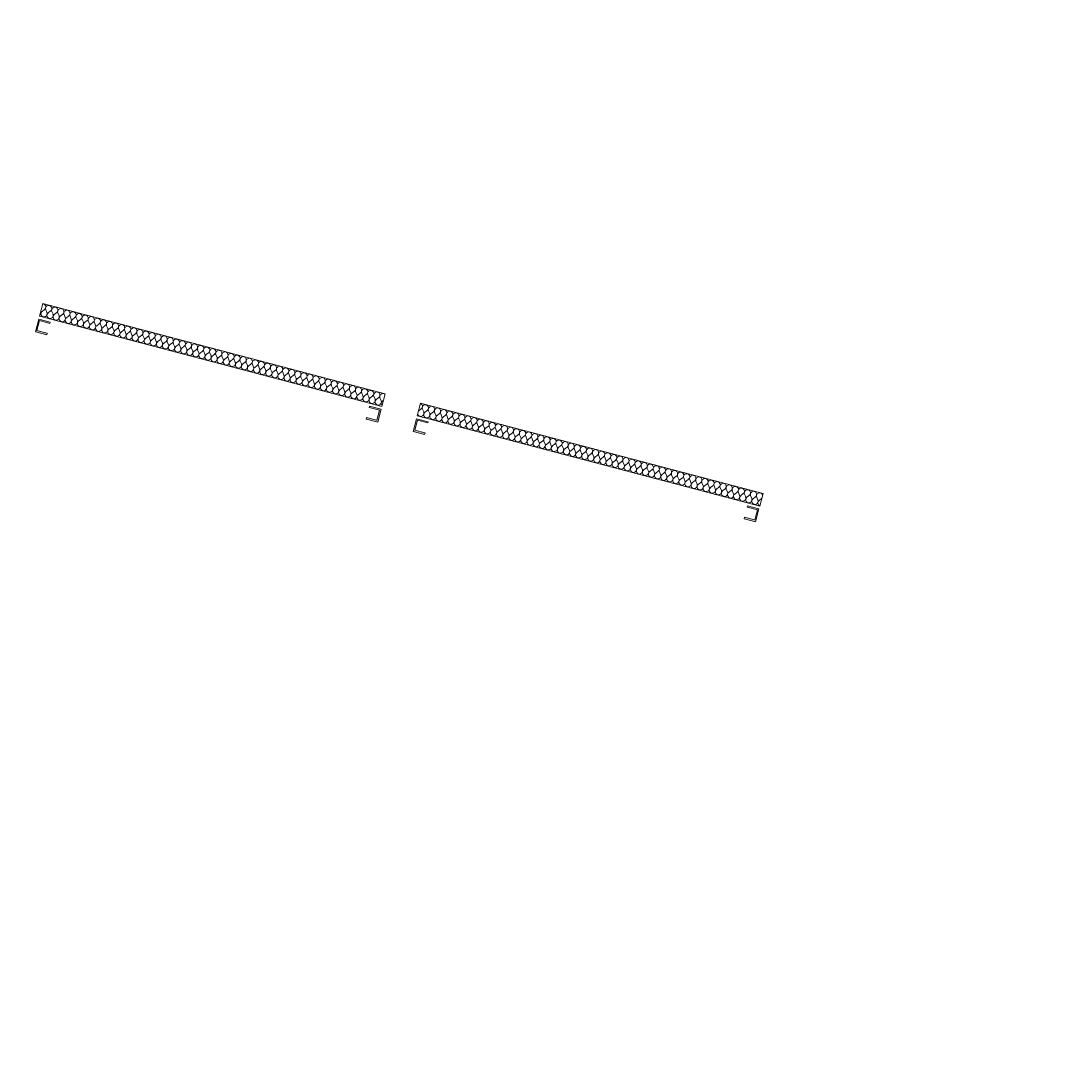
# Model space of a CAD drawing. Header units: millimetres. Extents: x -204291438 to 18864955, y -774833820 to 295284.
# Tile 4 of 87: x 37979 to 52300, y -68565 to -54305. Entities that reach past the tile are written whole.
import ezdxf

# ---------------------------------------------------------------- set-up
doc = ezdxf.new("R2010")
doc.units = ezdxf.units.MM
doc.header["$MEASUREMENT"] = 0
for name, color, linetype in [('213-A Wymiarowanie wewnętrzne', 7, 'Continuous'), ('215-A Wymiarowanie wewnętrzne 1_50', 7, 'Continuous'), ('231-A Ściany zewnętrzne', 7, 'Continuous')]:
    doc.layers.add(name, color=color, linetype=linetype)
doc.styles.add('STYL_AUTOMATYCZNY_4', font='arial.ttf')
doc.dimstyles.new('STYL_AUTOMATYCZNY__3', dxfattribs={"dimtxt": 64.999998, "dimasz": 47.5, "dimexe": 0.18, "dimexo": 0.0625, "dimgap": 0, "dimtad": 1, "dimdec": 1, "dimlfac": 0.1, "dimzin": 0, "dimdsep": 46, "dimtxsty": 'STYL_AUTOMATYCZNY_4', "dimblk": 'ARROWHEAD_11', "dimblk1": 'ARROWHEAD_11', "dimblk2": 'ARROWHEAD_11', "dimcen": 0.09, "dimclrd": 30, "dimclre": 30, "dimclrt": 30, "dimazin": 0, "dimtfac": 1, "dimtdec": 4, "dimtmove": 0, "dimatfit": 3, "dimfxl": 0, "dimtolj": 1, "dimtzin": 0, "dimarcsym": 0})

# ---------------------------------------------------------------- blocks, each defined once
blk = doc.blocks.new('*X2982')
at = {"layer": '231-A Ściany zewnętrzne', "color": 7, "linetype": 'Continuous', "lineweight": 0}
for p, q in [((38249, -58263), (38249, -58262)), ((38266, -58267), (38299, -58240)), ((38332, -58284), (38316, -58245)), ((38349, -58289), (38382, -58262)), ((38415, -58306), (38399, -58267)), ((38432, -58311), (38465, -58284)), ((38498, -58328), (38482, -58289)), ((38514, -58333), (38548, -58306)), ((38581, -58350), (38565, -58310)), ((38597, -58354), (38631, -58328)), ((38664, -58372), (38648, -58332)), ((38680, -58376), (38714, -58350)), ((38747, -58394), (38730, -58354)), ((38763, -58398), (38797, -58372)), ((38829, -58416), (38813, -58376)), ((38846, -58420), (38880, -58393)), ((38912, -58438), (38896, -58398)), ((38929, -58442), (38962, -58415)), ((38995, -58459), (38979, -58420)), ((39012, -58464), (39045, -58437)), ((39078, -58481), (39062, -58442)), ((39095, -58486), (39128, -58459)), ((39161, -58503), (39145, -58463)), ((39177, -58508), (39211, -58481)), ((39244, -58525), (39228, -58485)), ((39260, -58529), (39294, -58503)), ((39327, -58547), (39311, -58507)), ((39343, -58551), (39377, -58525)), ((39410, -58569), (39393, -58529)), ((39426, -58573), (39460, -58547)), ((39492, -58591), (39476, -58551)), ((39509, -58595), (39543, -58568)), ((39575, -58613), (39559, -58573)), ((39592, -58617), (39625, -58590)), ((39658, -58634), (39642, -58595)), ((39675, -58639), (39708, -58612)), ((39741, -58656), (39725, -58617)), ((39758, -58661), (39791, -58634)), ((39824, -58678), (39808, -58638)), ((39841, -58683), (39874, -58656)), ((39907, -58700), (39891, -58660)), ((39923, -58704), (39957, -58678)), ((39990, -58722), (39974, -58682)), ((40006, -58726), (40040, -58700)), ((40073, -58744), (40056, -58704)), ((40089, -58748), (40123, -58722)), ((40155, -58766), (40139, -58726)), ((40172, -58770), (40206, -58743)), ((40238, -58787), (40222, -58748)), ((40255, -58792), (40289, -58765)), ((40321, -58809), (40305, -58770)), ((40338, -58814), (40371, -58787)), ((40404, -58831), (40388, -58792)), ((40421, -58836), (40454, -58809)), ((40487, -58853), (40471, -58813)), ((40504, -58857), (40537, -58831)), ((40570, -58875), (40554, -58835)), ((40586, -58879), (40620, -58853)), ((40653, -58897), (40637, -58857)), ((40669, -58901), (40703, -58875)), ((40736, -58919), (40719, -58879)), ((40752, -58923), (40786, -58896)), ((40818, -58941), (40802, -58901)), ((40835, -58945), (40869, -58918)), ((40901, -58962), (40885, -58923)), ((40918, -58967), (40952, -58940)), ((40984, -58984), (40968, -58945)), ((41001, -58989), (41034, -58962)), ((41067, -59006), (41051, -58966)), ((41084, -59011), (41117, -58984)), ((41150, -59028), (41134, -58988)), ((41167, -59032), (41200, -59006)), ((41233, -59050), (41217, -59010)), ((41249, -59054), (41283, -59028)), ((41316, -59072), (41300, -59032)), ((41332, -59076), (41366, -59050)), ((41399, -59094), (41382, -59054)), ((41415, -59098), (41449, -59071)), ((41481, -59116), (41465, -59076)), ((41498, -59120), (41532, -59093)), ((41564, -59137), (41548, -59098)), ((41581, -59142), (41615, -59115)), ((41647, -59159), (41631, -59120)), ((41664, -59164), (41697, -59137)), ((41730, -59181), (41714, -59141)), ((41747, -59186), (41780, -59159)), ((41813, -59203), (41797, -59163)), ((41830, -59207), (41863, -59181)), ((41896, -59225), (41880, -59185)), ((41912, -59229), (41946, -59203)), ((41979, -59247), (41963, -59207)), ((41995, -59251), (42029, -59225)), ((42062, -59269), (42046, -59229)), ((42078, -59273), (42112, -59246)), ((42145, -59290), (42128, -59251)), ((42161, -59295), (42195, -59268)), ((42227, -59312), (42211, -59273)), ((42244, -59317), (42278, -59290)), ((42310, -59334), (42294, -59295)), ((42327, -59339), (42360, -59312)), ((42393, -59356), (42377, -59316)), ((42410, -59360), (42443, -59334)), ((42476, -59378), (42460, -59338)), ((42493, -59382), (42526, -59356)), ((42559, -59400), (42543, -59360)), ((42575, -59404), (42609, -59378)), ((42642, -59422), (42626, -59382)), ((42658, -59426), (42692, -59399)), ((42725, -59444), (42709, -59404)), ((42741, -59448), (42775, -59421)), ((42808, -59465), (42791, -59426)), ((42824, -59470), (42858, -59443)), ((42890, -59487), (42874, -59448)), ((42907, -59492), (42923, -59479))]:
    blk.add_line(p, q, dxfattribs=at)
for centre, start, end in [((38210, -58279), 307.78, 22.0879), ((38292, -58301), 128.3481, 22.0879), ((38273, -58207), 75.218, 87.1054), ((38273, -58207), 308.3481, 75.218), ((38356, -58229), 75.218, 202.0879), ((38356, -58229), 308.3481, 75.218), ((38439, -58251), 75.218, 202.0879), ((38439, -58251), 308.3481, 75.218), ((38521, -58272), 75.218, 202.0879), ((38521, -58272), 308.3481, 75.218), ((38604, -58294), 75.218, 202.0879), ((38604, -58294), 308.3481, 75.218), ((38687, -58316), 75.218, 202.0879), ((38687, -58316), 308.3481, 75.218), ((38375, -58322), 128.3481, 22.0879), ((38458, -58344), 128.3481, 22.0879), ((38541, -58366), 128.3481, 22.0879), ((38624, -58388), 128.3481, 22.0879), ((38707, -58410), 128.3481, 22.0879), ((38770, -58338), 75.218, 202.0879), ((38790, -58432), 128.3481, 22.0879), ((38770, -58338), 308.3481, 75.218), ((38853, -58360), 75.218, 202.0879), ((38873, -58454), 128.3481, 22.0879), ((38853, -58360), 308.3481, 75.218), ((38936, -58382), 75.218, 202.0879), ((38936, -58382), 308.3481, 75.218), ((39019, -58404), 75.218, 202.0879), ((39019, -58404), 308.3481, 75.218), ((39102, -58425), 75.218, 202.0879), ((39102, -58425), 308.3481, 75.218), ((39185, -58447), 75.218, 202.0879), ((39185, -58447), 308.3481, 75.218), ((39267, -58469), 75.218, 202.0879), ((39267, -58469), 308.3481, 75.218), ((38955, -58476), 128.3481, 22.0879), ((39038, -58497), 128.3481, 22.0879), ((39121, -58519), 128.3481, 22.0879), ((39204, -58541), 128.3481, 22.0879), ((39287, -58563), 128.3481, 22.0879), ((39350, -58491), 75.218, 202.0879), ((39370, -58585), 128.3481, 22.0879), ((39350, -58491), 308.3481, 75.218), ((39433, -58513), 75.218, 202.0879), ((39453, -58607), 128.3481, 22.0879), ((39433, -58513), 308.3481, 75.218), ((39516, -58535), 75.218, 202.0879), ((39516, -58535), 308.3481, 75.218), ((39599, -58557), 75.218, 202.0879), ((39599, -58557), 308.3481, 75.218), ((39682, -58579), 75.218, 202.0879), ((39682, -58579), 308.3481, 75.218), ((39765, -58600), 75.218, 202.0879), ((39765, -58600), 308.3481, 75.218), ((39536, -58629), 128.3481, 22.0879), ((39618, -58651), 128.3481, 22.0879), ((39701, -58672), 128.3481, 22.0879), ((39784, -58694), 128.3481, 22.0879), ((39848, -58622), 75.218, 202.0879), ((39867, -58716), 128.3481, 22.0879), ((39848, -58622), 308.3481, 75.218), ((39930, -58644), 75.218, 202.0879), ((39950, -58738), 128.3481, 22.0879), ((39930, -58644), 308.3481, 75.218), ((40013, -58666), 75.218, 202.0879), ((40013, -58666), 308.3481, 75.218), ((40096, -58688), 75.218, 202.0879), ((40096, -58688), 308.3481, 75.218), ((40179, -58710), 75.218, 202.0879), ((40179, -58710), 308.3481, 75.218), ((40262, -58732), 75.218, 202.0879), ((40262, -58732), 308.3481, 75.218), ((40345, -58754), 75.218, 202.0879), ((40345, -58754), 308.3481, 75.218), ((40033, -58760), 128.3481, 22.0879), ((40116, -58782), 128.3481, 22.0879), ((40199, -58804), 128.3481, 22.0879), ((40281, -58825), 128.3481, 22.0879), ((40364, -58847), 128.3481, 22.0879), ((40428, -58775), 75.218, 202.0879), ((40447, -58869), 128.3481, 22.0879), ((40428, -58775), 308.3481, 75.218), ((40511, -58797), 75.218, 202.0879), ((40530, -58891), 128.3481, 22.0879), ((40511, -58797), 308.3481, 75.218), ((40593, -58819), 75.218, 202.0879), ((40593, -58819), 308.3481, 75.218), ((40676, -58841), 75.218, 202.0879), ((40676, -58841), 308.3481, 75.218), ((40759, -58863), 75.218, 202.0879), ((40759, -58863), 308.3481, 75.218), ((40842, -58885), 75.218, 202.0879), ((40842, -58885), 308.3481, 75.218), ((40613, -58913), 128.3481, 22.0879), ((40696, -58935), 128.3481, 22.0879), ((40779, -58957), 128.3481, 22.0879), ((40862, -58979), 128.3481, 22.0879), ((40925, -58907), 75.218, 202.0879), ((40945, -59000), 128.3481, 22.0879), ((40925, -58907), 308.3481, 75.218), ((41008, -58928), 75.218, 202.0879), ((41027, -59022), 128.3481, 22.0879), ((41008, -58928), 308.3481, 75.218), ((41091, -58950), 75.218, 202.0879), ((41091, -58950), 308.3481, 75.218), ((41174, -58972), 75.218, 202.0879), ((41174, -58972), 308.3481, 75.218), ((41256, -58994), 75.218, 202.0879), ((41256, -58994), 308.3481, 75.218), ((41339, -59016), 75.218, 202.0879), ((41339, -59016), 308.3481, 75.218), ((41422, -59038), 75.218, 202.0879), ((41422, -59038), 308.3481, 75.218), ((41110, -59044), 128.3481, 22.0879), ((41193, -59066), 128.3481, 22.0879), ((41276, -59088), 128.3481, 22.0879), ((41359, -59110), 128.3481, 22.0879), ((41442, -59132), 128.3481, 22.0879), ((41505, -59060), 75.218, 202.0879), ((41525, -59154), 128.3481, 22.0879), ((41505, -59060), 308.3481, 75.218), ((41588, -59082), 75.218, 202.0879), ((41608, -59175), 128.3481, 22.0879), ((41588, -59082), 308.3481, 75.218), ((41671, -59103), 75.218, 202.0879), ((41671, -59103), 308.3481, 75.218), ((41754, -59125), 75.218, 202.0879), ((41754, -59125), 308.3481, 75.218), ((41837, -59147), 75.218, 202.0879), ((41837, -59147), 308.3481, 75.218), ((41919, -59169), 75.218, 202.0879), ((41919, -59169), 308.3481, 75.218), ((41690, -59197), 128.3481, 22.0879), ((41773, -59219), 128.3481, 22.0879), ((41856, -59241), 128.3481, 22.0879), ((41939, -59263), 128.3481, 22.0879), ((42002, -59191), 75.218, 202.0879), ((42022, -59285), 128.3481, 22.0879), ((42002, -59191), 308.3481, 75.218), ((42085, -59213), 75.218, 202.0879), ((42105, -59307), 128.3481, 22.0879), ((42085, -59213), 308.3481, 75.218), ((42168, -59235), 75.218, 202.0879), ((42168, -59235), 308.3481, 75.218), ((42251, -59257), 75.218, 202.0879), ((42251, -59257), 308.3481, 75.218), ((42334, -59278), 75.218, 202.0879), ((42334, -59278), 308.3481, 75.218), ((42417, -59300), 75.218, 202.0879), ((42417, -59300), 308.3481, 75.218), ((42500, -59322), 75.218, 202.0879), ((42500, -59322), 308.3481, 75.218), ((42188, -59328), 128.3481, 22.0879), ((42271, -59350), 128.3481, 22.0879), ((42353, -59372), 128.3481, 22.0879), ((42436, -59394), 128.3481, 22.0879), ((42519, -59416), 128.3481, 22.0879), ((42582, -59344), 75.218, 202.0879), ((42602, -59438), 128.3481, 22.0879), ((42582, -59344), 308.3481, 75.218), ((42665, -59366), 75.218, 202.0879), ((42685, -59460), 128.3481, 22.0879), ((42665, -59366), 308.3481, 75.218), ((42748, -59388), 75.218, 202.0879), ((42748, -59388), 308.3481, 75.218), ((42831, -59410), 75.218, 202.0879), ((42831, -59410), 308.3481, 75.218), ((42914, -59431), 75.218, 202.0879), ((42914, -59431), 45.6135, 75.218), ((42768, -59482), 128.3481, 22.0879), ((42851, -59503), 128.3481, 22.0879), ((42934, -59525), 128.3481, 224.821)]:
    blk.add_arc(centre, 42.9, start, end, dxfattribs=at)
blk = doc.blocks.new('Ściana_617_3', base_point=(38276, -58159))
at = {"layer": '231-A Ściany zewnętrzne', "color": 7, "linetype": 'Continuous', "lineweight": 0, "flags": 128}
for points in [[(38230, -58333), (38276, -58159)], [(42947, -59391), (38276, -58159)], [(38230, -58333), (42901, -59565)], [(42901, -59565), (42947, -59391)]]:
    blk.add_lwpolyline(points, dxfattribs=at)
at = {"layer": '231-A Ściany zewnętrzne', "color": 7, "lineweight": 0}
blk.add_blockref('*X2982', (0, 0), dxfattribs=at)
blk = doc.blocks.new('*X2985')
at = {"layer": '231-A Ściany zewnętrzne', "color": 7, "linetype": 'Continuous', "lineweight": 0}
for p, q in [((43404, -59623), (43438, -59596)), ((43471, -59640), (43454, -59601)), ((43487, -59645), (43521, -59618)), ((43553, -59662), (43537, -59623)), ((43570, -59667), (43604, -59640)), ((43636, -59684), (43620, -59644)), ((43653, -59689), (43686, -59662)), ((43719, -59706), (43703, -59666)), ((43736, -59710), (43769, -59684)), ((43802, -59728), (43786, -59688)), ((43819, -59732), (43852, -59706)), ((43885, -59750), (43869, -59710)), ((43902, -59754), (43935, -59728)), ((43968, -59772), (43952, -59732)), ((43984, -59776), (44018, -59749)), ((44051, -59793), (44035, -59754)), ((44067, -59798), (44101, -59771)), ((44134, -59815), (44117, -59776)), ((44150, -59820), (44184, -59793)), ((44216, -59837), (44200, -59798)), ((44233, -59842), (44267, -59815)), ((44299, -59859), (44283, -59819)), ((44316, -59863), (44350, -59837)), ((44382, -59881), (44366, -59841)), ((44399, -59885), (44432, -59859)), ((44465, -59903), (44449, -59863)), ((44482, -59907), (44515, -59881)), ((44548, -59925), (44532, -59885)), ((44565, -59929), (44598, -59902)), ((44631, -59947), (44615, -59907)), ((44647, -59951), (44681, -59924)), ((44714, -59968), (44698, -59929)), ((44730, -59973), (44764, -59946)), ((44797, -59990), (44780, -59951)), ((44813, -59995), (44847, -59968)), ((44879, -60012), (44863, -59972)), ((44896, -60017), (44930, -59990)), ((44962, -60034), (44946, -59994)), ((44979, -60038), (45013, -60012)), ((45045, -60056), (45029, -60016)), ((45062, -60060), (45095, -60034)), ((45128, -60078), (45112, -60038)), ((45145, -60082), (45178, -60056)), ((45211, -60100), (45195, -60060)), ((45228, -60104), (45261, -60077)), ((45294, -60122), (45278, -60082)), ((45310, -60126), (45344, -60099)), ((45377, -60143), (45361, -60104)), ((45393, -60148), (45427, -60121)), ((45460, -60165), (45443, -60126)), ((45476, -60170), (45510, -60143)), ((45542, -60187), (45526, -60147)), ((45559, -60191), (45593, -60165)), ((45625, -60209), (45609, -60169)), ((45642, -60213), (45676, -60187)), ((45708, -60231), (45692, -60191)), ((45725, -60235), (45758, -60209)), ((45791, -60253), (45775, -60213)), ((45808, -60257), (45841, -60231)), ((45874, -60275), (45858, -60235)), ((45891, -60279), (45924, -60252)), ((45957, -60296), (45941, -60257)), ((45973, -60301), (46007, -60274)), ((46040, -60318), (46024, -60279)), ((46056, -60323), (46090, -60296)), ((46123, -60340), (46107, -60300)), ((46139, -60345), (46173, -60318)), ((46206, -60362), (46189, -60322)), ((46222, -60366), (46256, -60340)), ((46288, -60384), (46272, -60344)), ((46305, -60388), (46339, -60362)), ((46371, -60406), (46355, -60366)), ((46388, -60410), (46421, -60384)), ((46454, -60428), (46438, -60388)), ((46471, -60432), (46504, -60405)), ((46537, -60450), (46521, -60410)), ((46554, -60454), (46587, -60427)), ((46620, -60471), (46604, -60432)), ((46636, -60476), (46670, -60449)), ((46703, -60493), (46687, -60454)), ((46719, -60498), (46753, -60471)), ((46786, -60515), (46770, -60475)), ((46802, -60520), (46836, -60493)), ((46869, -60537), (46852, -60497)), ((46885, -60541), (46919, -60515)), ((46951, -60559), (46935, -60519)), ((46968, -60563), (47002, -60537)), ((47034, -60581), (47018, -60541)), ((47051, -60585), (47084, -60559)), ((47117, -60603), (47101, -60563)), ((47134, -60607), (47167, -60580)), ((47200, -60625), (47184, -60585)), ((47217, -60629), (47250, -60602)), ((47283, -60646), (47267, -60607)), ((47299, -60651), (47333, -60624)), ((47366, -60668), (47350, -60629)), ((47382, -60673), (47416, -60646)), ((47449, -60690), (47433, -60650)), ((47465, -60694), (47499, -60668)), ((47532, -60712), (47515, -60672)), ((47548, -60716), (47582, -60690)), ((47614, -60734), (47598, -60694)), ((47631, -60738), (47665, -60712)), ((47697, -60756), (47681, -60716)), ((47714, -60760), (47747, -60734)), ((47780, -60778), (47764, -60738)), ((47797, -60782), (47830, -60755)), ((47863, -60799), (47847, -60760)), ((47880, -60804), (47913, -60777)), ((47946, -60821), (47930, -60782)), ((47963, -60826), (47996, -60799)), ((48029, -60843), (48013, -60803)), ((48045, -60848), (48079, -60821))]:
    blk.add_line(p, q, dxfattribs=at)
for centre, start, end in [((43411, -59563), 308.3481, 66.0002), ((43494, -59585), 75.218, 202.0879), ((43494, -59585), 308.3481, 75.218), ((43577, -59606), 75.218, 202.0879), ((43577, -59606), 308.3481, 75.218), ((43431, -59657), 198.0979, 22.0879), ((43431, -59657), 128.3481, 132.3382), ((43514, -59678), 128.3481, 22.0879), ((43597, -59700), 128.3481, 22.0879), ((43660, -59628), 75.218, 202.0879), ((43679, -59722), 128.3481, 22.0879), ((43660, -59628), 308.3481, 75.218), ((43743, -59650), 75.218, 202.0879), ((43762, -59744), 128.3481, 22.0879), ((43743, -59650), 308.3481, 75.218), ((43826, -59672), 75.218, 202.0879), ((43826, -59672), 308.3481, 75.218), ((43909, -59694), 75.218, 202.0879), ((43909, -59694), 308.3481, 75.218), ((43991, -59716), 75.218, 202.0879), ((43991, -59716), 308.3481, 75.218), ((44074, -59738), 75.218, 202.0879), ((44074, -59738), 308.3481, 75.218), ((44157, -59760), 75.218, 202.0879), ((44157, -59760), 308.3481, 75.218), ((43845, -59766), 128.3481, 22.0879), ((43928, -59788), 128.3481, 22.0879), ((44011, -59810), 128.3481, 22.0879), ((44094, -59831), 128.3481, 22.0879), ((44177, -59853), 128.3481, 22.0879), ((44240, -59781), 75.218, 202.0879), ((44260, -59875), 128.3481, 22.0879), ((44240, -59781), 308.3481, 75.218), ((44323, -59803), 75.218, 202.0879), ((44342, -59897), 128.3481, 22.0879), ((44323, -59803), 308.3481, 75.218), ((44406, -59825), 75.218, 202.0879), ((44406, -59825), 308.3481, 75.218), ((44489, -59847), 75.218, 202.0879), ((44489, -59847), 308.3481, 75.218), ((44572, -59869), 75.218, 202.0879), ((44572, -59869), 308.3481, 75.218), ((44654, -59891), 75.218, 202.0879), ((44654, -59891), 308.3481, 75.218), ((44425, -59919), 128.3481, 22.0879), ((44508, -59941), 128.3481, 22.0879), ((44591, -59963), 128.3481, 22.0879), ((44674, -59985), 128.3481, 22.0879), ((44737, -59913), 75.218, 202.0879), ((44757, -60006), 128.3481, 22.0879), ((44737, -59913), 308.3481, 75.218), ((44820, -59934), 75.218, 202.0879), ((44840, -60028), 128.3481, 22.0879), ((44820, -59934), 308.3481, 75.218), ((44903, -59956), 75.218, 202.0879), ((44903, -59956), 308.3481, 75.218), ((44986, -59978), 75.218, 202.0879), ((44986, -59978), 308.3481, 75.218), ((45069, -60000), 75.218, 202.0879), ((45069, -60000), 308.3481, 75.218), ((45152, -60022), 75.218, 202.0879), ((45152, -60022), 308.3481, 75.218), ((45235, -60044), 75.218, 202.0879), ((45235, -60044), 308.3481, 75.218), ((44923, -60050), 128.3481, 22.0879), ((45006, -60072), 128.3481, 22.0879), ((45088, -60094), 128.3481, 22.0879), ((45171, -60116), 128.3481, 22.0879), ((45254, -60138), 128.3481, 22.0879), ((45317, -60066), 75.218, 202.0879), ((45337, -60160), 128.3481, 22.0879), ((45317, -60066), 308.3481, 75.218), ((45400, -60088), 75.218, 202.0879), ((45420, -60181), 128.3481, 22.0879), ((45400, -60088), 308.3481, 75.218), ((45483, -60109), 75.218, 202.0879), ((45483, -60109), 308.3481, 75.218), ((45566, -60131), 75.218, 202.0879), ((45566, -60131), 308.3481, 75.218), ((45649, -60153), 75.218, 202.0879), ((45649, -60153), 308.3481, 75.218), ((45732, -60175), 75.218, 202.0879), ((45732, -60175), 308.3481, 75.218), ((45503, -60203), 128.3481, 22.0879), ((45586, -60225), 128.3481, 22.0879), ((45669, -60247), 128.3481, 22.0879), ((45751, -60269), 128.3481, 22.0879), ((45815, -60197), 75.218, 202.0879), ((45834, -60291), 128.3481, 22.0879), ((45815, -60197), 308.3481, 75.218), ((45898, -60219), 75.218, 202.0879), ((45917, -60313), 128.3481, 22.0879), ((45898, -60219), 308.3481, 75.218), ((45980, -60241), 75.218, 202.0879), ((45980, -60241), 308.3481, 75.218), ((46063, -60263), 75.218, 202.0879), ((46063, -60263), 308.3481, 75.218), ((46146, -60284), 75.218, 202.0879), ((46146, -60284), 308.3481, 75.218), ((46229, -60306), 75.218, 202.0879), ((46229, -60306), 308.3481, 75.218), ((46312, -60328), 75.218, 202.0879), ((46312, -60328), 308.3481, 75.218), ((46000, -60334), 128.3481, 22.0879), ((46083, -60356), 128.3481, 22.0879), ((46166, -60378), 128.3481, 22.0879), ((46249, -60400), 128.3481, 22.0879), ((46332, -60422), 128.3481, 22.0879), ((46395, -60350), 75.218, 202.0879), ((46414, -60444), 128.3481, 22.0879), ((46395, -60350), 308.3481, 75.218), ((46478, -60372), 75.218, 202.0879), ((46497, -60466), 128.3481, 22.0879), ((46478, -60372), 308.3481, 75.218), ((46561, -60394), 75.218, 202.0879), ((46561, -60394), 308.3481, 75.218), ((46643, -60416), 75.218, 202.0879), ((46643, -60416), 308.3481, 75.218), ((46726, -60437), 75.218, 202.0879), ((46726, -60437), 308.3481, 75.218), ((46809, -60459), 75.218, 202.0879), ((46809, -60459), 308.3481, 75.218), ((46580, -60488), 128.3481, 22.0879), ((46663, -60509), 128.3481, 22.0879), ((46746, -60531), 128.3481, 22.0879), ((46829, -60553), 128.3481, 22.0879), ((46892, -60481), 75.218, 202.0879), ((46912, -60575), 128.3481, 22.0879), ((46892, -60481), 308.3481, 75.218), ((46975, -60503), 75.218, 202.0879), ((46995, -60597), 128.3481, 22.0879), ((46975, -60503), 308.3481, 75.218), ((47058, -60525), 75.218, 202.0879), ((47058, -60525), 308.3481, 75.218), ((47141, -60547), 75.218, 202.0879), ((47141, -60547), 308.3481, 75.218), ((47224, -60569), 75.218, 202.0879), ((47224, -60569), 308.3481, 75.218), ((47307, -60591), 75.218, 202.0879), ((47307, -60591), 308.3481, 75.218), ((47389, -60612), 75.218, 202.0879), ((47389, -60612), 308.3481, 75.218), ((47077, -60619), 128.3481, 22.0879), ((47160, -60641), 128.3481, 22.0879), ((47243, -60662), 128.3481, 22.0879), ((47326, -60684), 128.3481, 22.0879), ((47409, -60706), 128.3481, 22.0879), ((47472, -60634), 75.218, 202.0879), ((47492, -60728), 128.3481, 22.0879), ((47472, -60634), 308.3481, 75.218), ((47555, -60656), 75.218, 202.0879), ((47575, -60750), 128.3481, 22.0879), ((47555, -60656), 308.3481, 75.218), ((47638, -60678), 75.218, 202.0879), ((47638, -60678), 308.3481, 75.218), ((47721, -60700), 75.218, 202.0879), ((47721, -60700), 308.3481, 75.218), ((47804, -60722), 75.218, 202.0879), ((47804, -60722), 308.3481, 75.218), ((47887, -60744), 75.218, 202.0879), ((47887, -60744), 308.3481, 75.218), ((47970, -60766), 75.218, 202.0879), ((47658, -60772), 128.3481, 22.0879), ((47740, -60794), 128.3481, 22.0879), ((47823, -60816), 128.3481, 22.0879), ((47906, -60837), 128.3481, 22.0879), ((47989, -60859), 128.3481, 22.0879), ((47970, -60766), 308.3481, 75.218), ((48052, -60787), 75.218, 202.0879), ((48072, -60881), 128.3481, 247.1811), ((48052, -60787), 15.8802, 75.218), ((48052, -60787), 308.3481, 314.5558)]:
    blk.add_arc(centre, 42.9, start, end, dxfattribs=at)
blk = doc.blocks.new('Ściana_619_3', base_point=(43430, -59519))
at = {"layer": '231-A Ściany zewnętrzne', "color": 7, "linetype": 'Continuous', "lineweight": 0, "flags": 128}
for points in [[(43384, -59693), (43430, -59519)], [(48100, -60751), (43430, -59519)], [(43384, -59693), (48054, -60925)], [(48054, -60925), (48100, -60751)]]:
    blk.add_lwpolyline(points, dxfattribs=at)
at = {"layer": '231-A Ściany zewnętrzne', "color": 7, "lineweight": 0}
blk.add_blockref('*X2985', (0, 0), dxfattribs=at)
blk = doc.blocks.new('*D6052')
at = {"layer": '213-A Wymiarowanie wewnętrzne', "linetype": 'Continuous', "lineweight": 200}
for points in [[(165419, -8239), (165420, -8244), (165422, -8248), (165426, -8251), (165431, -8252), (165436, -8251), (165440, -8248), (165443, -8244), (165444, -8239), (165443, -8235), (165440, -8231), (165436, -8228), (165431, -8227), (165426, -8228), (165422, -8231), (165420, -8235)], [(168000, -8921), (168001, -8926), (168004, -8930), (168008, -8932), (168013, -8933), (168018, -8932), (168022, -8930), (168024, -8926), (168025, -8921), (168024, -8916), (168022, -8912), (168018, -8909), (168013, -8908), (168008, -8909), (168004, -8912), (168001, -8916)]]:
    blk.add_hatch(color=30, dxfattribs=at).paths.add_polyline_path(points)
at = {"layer": '213-A Wymiarowanie wewnętrzne', "color": 30, "linetype": 'Continuous', "lineweight": 0}
for p, q in [((165428, -8252), (165419, -8285)), ((165443, -8194), (165434, -8227)), ((168001, -8918), (165443, -8243))]:
    blk.add_line(p, q, dxfattribs=at)
blk.add_circle((165431, -8239), 12.5, dxfattribs=at)
at = {"layer": '213-A Wymiarowanie wewnętrzne', "color": 30, "lineweight": 200, "insert": (166653, -8549), "char_height": 65, "attachment_point": 7, "rotation": 345.218, "style": 'STYL_AUTOMATYCZNY_4'}
blk.add_mtext('\\A1;{\\pql;\\fArial|b0|i0|c238|p0;\\W1.000000;267}', dxfattribs=at)
blk = doc.blocks.new('ARROWHEAD_11')
at = {"color": 0, "linetype": 'Continuous', "lineweight": 0}
blk.add_line((0, 0), (-1, 0), dxfattribs=at)
at = {"color": 0, "linetype": 'Continuous', "lineweight": 0, "const_width": 0.25, "flags": 128}
blk.add_lwpolyline([(-0.125, 0, 1), (0.125, 0, 1)], format="xyb", close=True, dxfattribs=at)
blk = doc.blocks.new('*D6053')
at = {"layer": '213-A Wymiarowanie wewnętrzne', "linetype": 'Continuous', "lineweight": 200}
for points in [[(165187, -8178), (165188, -8183), (165190, -8187), (165194, -8190), (165199, -8191), (165204, -8190), (165208, -8187), (165211, -8183), (165212, -8178), (165211, -8173), (165208, -8169), (165204, -8167), (165199, -8166), (165194, -8167), (165190, -8169), (165188, -8173)], [(165419, -8239), (165420, -8244), (165422, -8248), (165426, -8251), (165431, -8252), (165436, -8251), (165440, -8248), (165443, -8244), (165444, -8239), (165443, -8235), (165440, -8231), (165436, -8228), (165431, -8227), (165426, -8228), (165422, -8231), (165420, -8235)]]:
    blk.add_hatch(color=30, dxfattribs=at).paths.add_polyline_path(points)
at = {"layer": '213-A Wymiarowanie wewnętrzne', "color": 30, "linetype": 'Continuous', "lineweight": 0}
for p, q in [((165211, -8133), (165202, -8166)), ((165196, -8190), (165187, -8224)), ((165419, -8236), (165211, -8181)), ((165428, -8252), (165419, -8285))]:
    blk.add_line(p, q, dxfattribs=at)
blk.add_circle((165199, -8178), 12.5, dxfattribs=at)
at = {"layer": '213-A Wymiarowanie wewnętrzne', "color": 30, "lineweight": 200, "insert": (165271, -8184), "char_height": 65, "attachment_point": 7, "rotation": 345.218, "style": 'STYL_AUTOMATYCZNY_4'}
blk.add_mtext('\\A1;{\\pql;\\fArial|b0|i0|c238|p0;\\W1.000000;24}', dxfattribs=at)
blk = doc.blocks.new('*D6054')
at = {"layer": '213-A Wymiarowanie wewnętrzne', "linetype": 'Continuous', "lineweight": 200}
for points in [[(163325, -7687), (163326, -7692), (163329, -7696), (163333, -7699), (163338, -7700), (163343, -7699), (163347, -7696), (163349, -7692), (163350, -7687), (163349, -7682), (163347, -7678), (163343, -7676), (163338, -7675), (163333, -7676), (163329, -7678), (163326, -7682)], [(165187, -8178), (165188, -8183), (165190, -8187), (165194, -8190), (165199, -8191), (165204, -8190), (165208, -8187), (165211, -8183), (165212, -8178), (165211, -8173), (165208, -8169), (165204, -8167), (165199, -8166), (165194, -8167), (165190, -8169), (165188, -8173)]]:
    blk.add_hatch(color=30, dxfattribs=at).paths.add_polyline_path(points)
at = {"layer": '213-A Wymiarowanie wewnętrzne', "color": 30, "linetype": 'Continuous', "lineweight": 0}
for p, q in [((163335, -7699), (163326, -7732)), ((163350, -7642), (163341, -7675)), ((165187, -8175), (163350, -7690)), ((165211, -8133), (165202, -8166))]:
    blk.add_line(p, q, dxfattribs=at)
for centre in [(163338, -7687), (165199, -8178)]:
    blk.add_circle(centre, 12.5, dxfattribs=at)
at = {"layer": '213-A Wymiarowanie wewnętrzne', "color": 30, "lineweight": 200, "insert": (164164, -7892), "char_height": 65, "attachment_point": 7, "rotation": 345.218, "style": 'STYL_AUTOMATYCZNY_4'}
blk.add_mtext('\\A1;{\\pql;\\fArial|b0|i0|c238|p0;\\W1.000000;192,5}', dxfattribs=at)
blk = doc.blocks.new('*D6753')
at = {"layer": '215-A Wymiarowanie wewnętrzne 1_50', "linetype": 'Continuous', "lineweight": 200}
for points in [[(165987, -6087), (165988, -6092), (165990, -6096), (165994, -6099), (165999, -6100), (166004, -6099), (166008, -6096), (166011, -6092), (166012, -6087), (166011, -6083), (166008, -6079), (166004, -6076), (165999, -6075), (165994, -6076), (165990, -6079), (165988, -6083)], [(168858, -6845), (168859, -6850), (168862, -6854), (168866, -6857), (168871, -6858), (168876, -6857), (168880, -6854), (168882, -6850), (168883, -6845), (168882, -6840), (168880, -6836), (168876, -6834), (168871, -6833), (168866, -6834), (168862, -6836), (168859, -6840)]]:
    blk.add_hatch(color=30, dxfattribs=at).paths.add_polyline_path(points)
at = {"layer": '215-A Wymiarowanie wewnętrzne 1_50', "color": 30, "linetype": 'Continuous', "lineweight": 0}
for p, q in [((166011, -6042), (166002, -6075)), ((168859, -6842), (166011, -6091)), ((168868, -6857), (168859, -6891)), ((168883, -6800), (168874, -6833))]:
    blk.add_line(p, q, dxfattribs=at)
blk.add_circle((168871, -6845), 12.5, dxfattribs=at)
at = {"layer": '215-A Wymiarowanie wewnętrzne 1_50', "color": 30, "lineweight": 200, "insert": (167366, -6435), "char_height": 65, "attachment_point": 7, "rotation": 345.218, "style": 'STYL_AUTOMATYCZNY_4'}
blk.add_mtext('\\A1;{\\pql;\\fArial|b0|i0|c238|p0;\\W1.000000;297}', dxfattribs=at)
blk = doc.blocks.new('*D6754')
at = {"layer": '215-A Wymiarowanie wewnętrzne 1_50', "linetype": 'Continuous', "lineweight": 200}
for points in [[(165755, -6026), (165755, -6031), (165758, -6035), (165762, -6038), (165767, -6039), (165772, -6038), (165776, -6035), (165779, -6031), (165780, -6026), (165779, -6021), (165776, -6017), (165772, -6015), (165767, -6014), (165762, -6015), (165758, -6017), (165755, -6021)], [(165987, -6087), (165988, -6092), (165990, -6096), (165994, -6099), (165999, -6100), (166004, -6099), (166008, -6096), (166011, -6092), (166012, -6087), (166011, -6083), (166008, -6079), (166004, -6076), (165999, -6075), (165994, -6076), (165990, -6079), (165988, -6083)]]:
    blk.add_hatch(color=30, dxfattribs=at).paths.add_polyline_path(points)
at = {"layer": '215-A Wymiarowanie wewnętrzne 1_50', "color": 30, "linetype": 'Continuous', "lineweight": 0}
for p, q in [((165764, -6038), (165755, -6072)), ((165987, -6084), (165779, -6029)), ((165996, -6100), (165987, -6133)), ((166011, -6042), (166002, -6075))]:
    blk.add_line(p, q, dxfattribs=at)
for centre in [(165767, -6026), (165999, -6087)]:
    blk.add_circle(centre, 12.5, dxfattribs=at)
at = {"layer": '215-A Wymiarowanie wewnętrzne 1_50', "color": 30, "lineweight": 200, "insert": (165838, -6032), "char_height": 65, "attachment_point": 7, "rotation": 345.218, "style": 'STYL_AUTOMATYCZNY_4'}
blk.add_mtext('\\A1;{\\pql;\\fArial|b0|i0|c238|p0;\\W1.000000;24}', dxfattribs=at)
blk = doc.blocks.new('*D6755')
at = {"layer": '215-A Wymiarowanie wewnętrzne 1_50', "linetype": 'Continuous', "lineweight": 200}
for points in [[(163893, -5535), (163894, -5540), (163897, -5544), (163901, -5547), (163906, -5548), (163911, -5547), (163915, -5544), (163917, -5540), (163918, -5535), (163917, -5530), (163915, -5526), (163911, -5524), (163906, -5523), (163901, -5524), (163897, -5526), (163894, -5530)], [(165755, -6026), (165755, -6031), (165758, -6035), (165762, -6038), (165767, -6039), (165772, -6038), (165776, -6035), (165779, -6031), (165780, -6026), (165779, -6021), (165776, -6017), (165772, -6015), (165767, -6014), (165762, -6015), (165758, -6017), (165755, -6021)]]:
    blk.add_hatch(color=30, dxfattribs=at).paths.add_polyline_path(points)
at = {"layer": '215-A Wymiarowanie wewnętrzne 1_50', "color": 30, "linetype": 'Continuous', "lineweight": 0}
for p, q in [((163894, -5532), (163882, -5529)), ((163903, -5547), (163894, -5580)), ((163918, -5490), (163909, -5523)), ((165755, -6023), (163918, -5538)), ((165779, -5981), (165770, -6014)), ((165764, -6038), (165755, -6072))]:
    blk.add_line(p, q, dxfattribs=at)
for centre in [(163906, -5535), (165767, -6026)]:
    blk.add_circle(centre, 12.5, dxfattribs=at)
at = {"layer": '215-A Wymiarowanie wewnętrzne 1_50', "color": 30, "lineweight": 200, "insert": (164732, -5740), "char_height": 65, "attachment_point": 7, "rotation": 345.218, "style": 'STYL_AUTOMATYCZNY_4'}
blk.add_mtext('\\A1;{\\pql;\\fArial|b0|i0|c238|p0;\\W1.000000;192,5}', dxfattribs=at)

msp = doc.modelspace()

# ---------------------------------------------------------------- hatches: boundary and pattern name
at = {"linetype": 'Continuous', "lineweight": 0}
for points in [[(38220.23, -58371.68), (38376.85, -58413.01), (38372.25, -58430.47), (38232.43, -58393.57), (38196.48, -58529.81), (38336.3, -58566.71), (38330.88, -58587.24), (38174.25, -58545.91)], [(42890.37, -59604.02), (42733.74, -59562.69), (42729.14, -59580.14), (42868.95, -59617.04), (42833, -59753.27), (42693.19, -59716.38), (42687.77, -59736.91), (42844.4, -59778.24)], [(43373.84, -59731.59), (43530.47, -59772.92), (43525.86, -59790.38), (43386.05, -59753.48), (43350.1, -59889.72), (43489.91, -59926.62), (43484.5, -59947.15), (43327.87, -59905.82)], [(48043.99, -60963.93), (47887.36, -60922.6), (47882.76, -60940.05), (48022.57, -60976.94), (47986.62, -61113.18), (47846.81, -61076.29), (47841.39, -61096.82), (47998.01, -61138.15)]]:
    msp.add_hatch(color=7, dxfattribs=at).paths.add_polyline_path(points)

# ---------------------------------------------------------------- linework, layer by layer
at = {"color": 7, "linetype": 'Continuous', "lineweight": 0, "flags": 128}
for points in [[(38220.23, -58371.68), (38376.85, -58413.01), (38372.25, -58430.47), (38232.43, -58393.57), (38196.48, -58529.81), (38336.3, -58566.71), (38330.88, -58587.24), (38174.25, -58545.91)], [(42890.37, -59604.02), (42733.74, -59562.69), (42729.14, -59580.14), (42868.95, -59617.04), (42833, -59753.27), (42693.19, -59716.38), (42687.77, -59736.91), (42844.4, -59778.24)], [(43373.84, -59731.59), (43530.47, -59772.92), (43525.86, -59790.38), (43386.05, -59753.48), (43350.1, -59889.72), (43489.91, -59926.62), (43484.5, -59947.15), (43327.87, -59905.82)], [(48043.99, -60963.93), (47887.36, -60922.6), (47882.76, -60940.05), (48022.57, -60976.94), (47986.62, -61113.18), (47846.81, -61076.29), (47841.39, -61096.82), (47998.01, -61138.15)]]:
    msp.add_lwpolyline(points, close=True, dxfattribs=at)

# ---------------------------------------------------------------- block references
at = {"layer": '231-A Ściany zewnętrzne', "color": 7, "lineweight": 0}
for name, p in [('Ściana_617_3', (38276.36, -58158.97)), ('Ściana_619_3', (43429.93, -59518.86))]:
    msp.add_blockref(name, p, dxfattribs=at)

# ---------------------------------------------------------------- dimensions: what is measured, and where the dimension line sits
at = {"layer": '213-A Wymiarowanie wewnętrzne', "color": 30, "linetype": 'Continuous', "lineweight": 200}
for base, p1, p2, picture, middle in [((163337.89, -7687.1), (-12612716.43, -48432356.49), (164489.85, -3321.53), '*D6054', (164277.57, -7888.01)), ((165199.18, -8178.25), (-204291437.87, -774833819.57), (-12612716.43, -48432356.49), '*D6053', (165326.71, -8164.85)), ((165431.24, -8239.48), (167810.09, -9689.42), (-204291437.87, -774833819.57), '*D6052', (166733.53, -8536.07))]:
    dim = msp.add_linear_dim(base=base, p1=p1, p2=p2, angle=165.218034, dimstyle='STYL_AUTOMATYCZNY__3', dxfattribs=at)
    dim.commit()
    dim.dimension.update_dxf_attribs({"geometry": picture, "text_midpoint": middle, "dimtype": 160, "text_rotation": 345.218034})
at = {"layer": '215-A Wymiarowanie wewnętrzne 1_50', "color": 30, "linetype": 'Continuous', "lineweight": 200}
for base, p1, p2, picture, middle in [((163905.76, -5535.07), (-12612716.43, -48432356.49), (164489.85, -3321.53), '*D6755', (164845.44, -5735.98)), ((165767.04, -6026.22), (-204291437.87, -774833819.57), (-12612716.43, -48432356.49), '*D6754', (165894.58, -6012.82)), ((165999.1, -6087.45), (168829.83, -7000.62), (-204291437.87, -774833819.57), '*D6753', (167446.42, -6422.31))]:
    dim = msp.add_linear_dim(base=base, p1=p1, p2=p2, angle=165.218034, dimstyle='STYL_AUTOMATYCZNY__3', dxfattribs=at)
    dim.commit()
    dim.dimension.update_dxf_attribs({"geometry": picture, "text_midpoint": middle, "dimtype": 160, "text_rotation": 345.218034})

doc.saveas('drawing.dxf')
